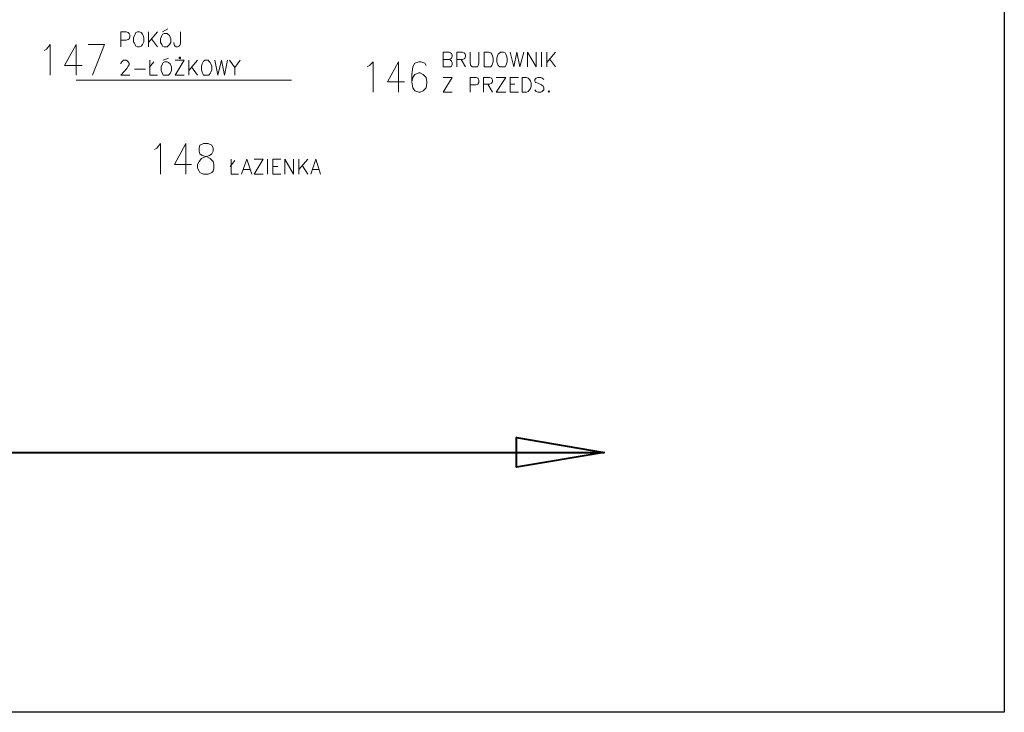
# Model space of a CAD drawing. Header units: millimetres. Extents: x 1 to 17496, y 1 to 30809.
# Tile 100 of 256: x 12924 to 14038, y 11395 to 12179. Entities that reach past the tile are written whole.
import ezdxf

# ---------------------------------------------------------------- set-up
doc = ezdxf.new("R2010")
doc.units = ezdxf.units.MM
for name, color, linetype in [('0_Przyz_Opisy oddziałów', 5, 'Continuous'), ('Opisy', 255, 'Continuous'), ('PDF _Geometria', 7, 'Continuous')]:
    doc.layers.add(name, color=color, linetype=linetype)

msp = doc.modelspace()

# ---------------------------------------------------------------- linework, layer by layer
at = {"layer": '0_Przyz_Opisy oddziałów', "lineweight": 40}
msp.add_lwpolyline([(12759.1, 11689.6), (13585.5, 11689.6), (13486.1, 11672.8), (13486.1, 11706.5), (13585.5, 11689.6)], dxfattribs=at)
at = {"layer": 'Opisy', "lineweight": 18}
for points in [[(13038.6, 12148.7), (13038.6, 12165.5), (13044.5, 12165.5), (13047, 12164.7), (13047.9, 12163.8), (13048.7, 12162.1), (13048.7, 12159.6), (13047.9, 12157.9), (13047, 12157.1), (13044.5, 12156.2), (13038.6, 12156.2)], [(13069.8, 12165.5), (13069.8, 12148.7)], [(13079.9, 12165.5), (13069.8, 12153.7)], [(13085.8, 12165.5), (13091.7, 12168.9)], [(13106, 12165.5), (13106, 12152.9), (13105.2, 12150.3), (13104.3, 12149.5), (13102.6, 12148.7), (13101, 12148.7), (13100.1, 12149.5), (13099.3, 12150.3), (13098.4, 12152.9), (13098.4, 12153.7)], [(13073.2, 12157.9), (13079.9, 12148.7)], [(12951.9, 12144.4), (12954.4, 12146.1), (12958.6, 12151.2), (12958.6, 12116.6)], [(12988.1, 12116.6), (12988.1, 12151.2), (12974.6, 12127.6), (12994.8, 12127.6)], [(13006.6, 12116.6), (13020.1, 12151.2), (13001.6, 12151.2)], [(13038.6, 12129.3), (13038.6, 12130.1), (13039.5, 12131.8), (13040.3, 12132.6), (13042, 12133.5), (13044.5, 12133.5), (13046.2, 12132.6), (13047, 12131.8), (13047.9, 12130.1), (13047.9, 12128.4), (13047, 12126.8), (13045.4, 12124.2), (13038.6, 12116.6), (13048.7, 12116.6)], [(13070.6, 12125.1), (13075.7, 12131.8)], [(13071.5, 12133.5), (13071.5, 12116.6), (13079.9, 12116.6)], [(13086.6, 12133.5), (13092.5, 12136)], [(13100.1, 12133.5), (13110.2, 12133.5), (13100.1, 12116.6), (13110.2, 12116.6)], [(13115.3, 12133.5), (13115.3, 12116.6)], [(13125.4, 12133.5), (13115.3, 12121.7)], [(13144.7, 12133.5), (13148.1, 12116.6), (13152.3, 12133.5), (13155.7, 12116.6), (13159.1, 12133.5)], [(13161.6, 12133.5), (13167.5, 12125.1), (13167.5, 12116.6)], [(13173.4, 12133.5), (13167.5, 12125.1)], [(13317.4, 12125.9), (13319.9, 12127.6), (13324.1, 12131.8), (13324.1, 12097.3)], [(13352.8, 12097.3), (13352.8, 12131.8), (13340.1, 12109.1), (13359.5, 12109.1)], [(13383.9, 12127.6), (13382.3, 12130.1), (13378, 12131.8), (13375.5, 12131.8), (13371.3, 12130.1), (13368.8, 12125.9), (13367.9, 12117.5), (13367.9, 12109.1), (13368.8, 12102.3), (13371.3, 12099), (13375.5, 12097.3), (13377.2, 12097.3), (13380.6, 12099), (13383.9, 12102.3), (13384.8, 12107.4), (13384.8, 12109.1), (13383.9, 12114.1), (13380.6, 12117.5), (13377.2, 12119.2), (13375.5, 12119.2), (13371.3, 12117.5), (13368.8, 12114.1), (13367.9, 12109.1)], [(13410, 12134.3), (13411.7, 12133.5), (13412.6, 12132.6), (13413.4, 12131), (13413.4, 12128.4), (13412.6, 12126.8), (13411.7, 12125.9), (13403.3, 12125.9), (13403.3, 12142.8), (13410, 12142.8), (13411.7, 12141.9), (13412.6, 12141.1), (13413.4, 12139.4), (13413.4, 12137.7), (13412.6, 12136), (13411.7, 12135.2), (13410, 12134.3), (13403.3, 12134.3)], [(13418.5, 12125.9), (13418.5, 12142.8), (13425.2, 12142.8), (13426.9, 12141.9), (13427.7, 12141.1), (13428.6, 12139.4), (13428.6, 12137.7), (13427.7, 12136), (13426.9, 12135.2), (13425.2, 12134.3), (13418.5, 12134.3)], [(13423.5, 12134.3), (13428.6, 12125.9)], [(13433.6, 12142.8), (13433.6, 12130.1), (13434.5, 12127.6), (13436.2, 12125.9), (13442.1, 12125.9), (13442.9, 12127.6), (13443.7, 12130.1), (13443.7, 12142.8)], [(13479.1, 12142.8), (13483.3, 12125.9), (13486.7, 12142.8), (13490.1, 12125.9), (13494.3, 12142.8)], [(13498.5, 12125.9), (13498.5, 12142.8), (13508.6, 12125.9), (13508.6, 12142.8)], [(13514.5, 12142.8), (13514.5, 12125.9)], [(13520.4, 12142.8), (13520.4, 12125.9)], [(13530.5, 12142.8), (13520.4, 12131)], [(13523.7, 12135.2), (13530.5, 12125.9)], [(13053.8, 12123.4), (13066.4, 12123.4)], [(13118.6, 12125.9), (13125.4, 12116.6)], [(13231.5, 12110.8), (12988.1, 12110.8)], [(13413.4, 12097.3), (13403.3, 12097.3), (13413.4, 12114.1), (13403.3, 12114.1)], [(13433.6, 12097.3), (13433.6, 12114.1), (13440.4, 12114.1), (13442.9, 12113.3), (13442.9, 12112.4), (13443.7, 12110.8), (13443.7, 12108.2), (13442.9, 12107.4), (13442.9, 12106.5), (13440.4, 12105.7), (13433.6, 12105.7)], [(13448.8, 12097.3), (13448.8, 12114.1), (13455.5, 12114.1), (13458.1, 12113.3), (13458.1, 12112.4), (13458.9, 12110.8), (13458.9, 12109.1), (13458.1, 12108.2), (13458.1, 12107.4), (13455.5, 12106.5), (13448.8, 12106.5)], [(13474.1, 12097.3), (13463.1, 12097.3), (13474.1, 12114.1), (13463.1, 12114.1)], [(13488.4, 12097.3), (13479.1, 12097.3), (13479.1, 12114.1), (13488.4, 12114.1)], [(13517, 12111.6), (13515.3, 12113.3), (13513.6, 12114.1), (13510.3, 12114.1), (13508.6, 12113.3), (13506.9, 12111.6), (13506.9, 12109.9), (13507.7, 12108.2), (13508.6, 12108.2), (13510.3, 12107.4), (13514.5, 12105.7), (13515.3, 12104.9), (13516.2, 12104), (13517, 12102.3), (13517, 12099.8), (13515.3, 12098.1), (13513.6, 12097.3), (13510.3, 12097.3), (13508.6, 12098.1), (13506.9, 12099.8)], [(13453.8, 12106.5), (13458.9, 12097.3)], [(13479.1, 12106.5), (13484.2, 12106.5)], [(13076.5, 12032.4), (13079.1, 12034.1), (13083.3, 12039.2), (13083.3, 12004.6)], [(13111.9, 12004.6), (13111.9, 12039.2), (13099.3, 12015.6), (13118.6, 12015.6)], [(13163.3, 12021.5), (13163.3, 12004.6), (13171.7, 12004.6)], [(13175.1, 12004.6), (13181, 12021.5), (13186.9, 12004.6)], [(13199.5, 12004.6), (13189.4, 12004.6), (13199.5, 12021.5), (13189.4, 12021.5)], [(13204.5, 12021.5), (13204.5, 12004.6)], [(13219.7, 12004.6), (13210.4, 12004.6), (13210.4, 12021.5), (13219.7, 12021.5)], [(13223.9, 12004.6), (13223.9, 12021.5), (13234, 12004.6), (13234, 12021.5)], [(13239.9, 12021.5), (13239.9, 12004.6)], [(13250, 12021.5), (13239.9, 12009.7)], [(13253.4, 12004.6), (13259.3, 12021.5), (13264.3, 12004.6)], [(13162.4, 12013.1), (13167.5, 12019.8)], [(13176.8, 12009.7), (13184.3, 12009.7)], [(13210.4, 12013.1), (13216.3, 12013.1)], [(13244.1, 12013.9), (13250, 12004.6)], [(13255.1, 12009.7), (13262.7, 12009.7)]]:
    msp.add_lwpolyline(points, dxfattribs=at)
for points in [[(13057.2, 12165.5), (13055.5, 12164.7), (13054.6, 12163), (13053.8, 12161.3), (13052.9, 12158.8), (13052.9, 12154.5), (13053.8, 12152.9), (13054.6, 12151.2), (13055.5, 12149.5), (13057.2, 12148.7), (13059.7, 12148.7), (13061.4, 12149.5), (13063.1, 12151.2), (13063.9, 12152.9), (13064.7, 12154.5), (13064.7, 12158.8), (13063.9, 12161.3), (13063.1, 12163), (13061.4, 12164.7), (13059.7, 12165.5)], [(13087.5, 12163.8), (13085.8, 12163), (13084.9, 12161.3), (13083.3, 12157.9), (13083.3, 12153.7), (13084.9, 12151.2), (13085.8, 12149.5), (13087.5, 12148.7), (13090.8, 12148.7), (13091.7, 12149.5), (13093.4, 12151.2), (13095.1, 12153.7), (13095.1, 12157.9), (13093.4, 12161.3), (13091.7, 12163), (13090.8, 12163.8)], [(13088.3, 12131.8), (13086.6, 12131), (13085.8, 12129.3), (13084.1, 12125.9), (13084.1, 12121.7), (13085.8, 12118.3), (13086.6, 12116.6), (13092.5, 12116.6), (13094.2, 12118.3), (13095.9, 12121.7), (13095.9, 12125.9), (13094.2, 12129.3), (13092.5, 12131), (13090.8, 12131.8)], [(13106, 12136), (13106, 12136.9), (13105.2, 12136.9), (13104.3, 12136), (13105.2, 12136), (13105.2, 12135.2)], [(13133.8, 12133.5), (13132.1, 12132.6), (13131.3, 12131), (13130.4, 12129.3), (13129.6, 12126.8), (13129.6, 12122.5), (13130.4, 12120), (13131.3, 12118.3), (13132.1, 12116.6), (13138, 12116.6), (13139.7, 12118.3), (13140.5, 12120), (13141.4, 12122.5), (13141.4, 12126.8), (13140.5, 12129.3), (13139.7, 12131), (13138, 12132.6), (13137.2, 12133.5)], [(13449.6, 12125.9), (13449.6, 12142.8), (13454.7, 12142.8), (13457.2, 12141.9), (13458.1, 12140.2), (13458.9, 12138.5), (13459.7, 12136), (13459.7, 12131.8), (13458.9, 12129.3), (13458.1, 12127.6), (13457.2, 12125.9)], [(13468.2, 12142.8), (13467.3, 12141.9), (13465.6, 12140.2), (13464.8, 12138.5), (13464, 12136), (13464, 12131.8), (13464.8, 12129.3), (13465.6, 12127.6), (13467.3, 12125.9), (13473.2, 12125.9), (13474.1, 12127.6), (13474.9, 12129.3), (13475.7, 12131.8), (13475.7, 12136), (13474.9, 12138.5), (13474.1, 12140.2), (13473.2, 12141.9), (13471.5, 12142.8)], [(13492.6, 12097.3), (13492.6, 12114.1), (13497.6, 12114.1), (13499.3, 12113.3), (13501, 12111.6), (13501.9, 12109.9), (13502.7, 12108.2), (13502.7, 12104), (13501.9, 12101.5), (13501, 12099.8), (13499.3, 12098.1), (13497.6, 12097.3)], [(13522.9, 12099), (13522.1, 12098.1), (13522.9, 12097.3), (13523.7, 12098.1)], [(13132.1, 12039.2), (13127.9, 12037.5), (13127.1, 12034.1), (13127.1, 12030.7), (13127.9, 12027.4), (13130.4, 12025.7), (13136.3, 12024), (13139.7, 12022.3), (13143.1, 12018.9), (13143.9, 12015.6), (13143.9, 12011.4), (13143.1, 12008), (13141.4, 12006.3), (13137.2, 12004.6), (13132.1, 12004.6), (13127.9, 12006.3), (13127.1, 12008), (13125.4, 12011.4), (13125.4, 12015.6), (13127.1, 12018.9), (13129.6, 12022.3), (13133.8, 12024), (13138.9, 12025.7), (13141.4, 12027.4), (13143.1, 12030.7), (13143.1, 12034.1), (13141.4, 12037.5), (13137.2, 12039.2)]]:
    msp.add_lwpolyline(points, close=True, dxfattribs=at)
at = {"layer": 'PDF _Geometria'}
msp.add_lwpolyline([(1887, 15398.1), (14038.1, 15398.1), (14038.1, 11395.3), (1887, 11395.3)], close=True, dxfattribs=at)

doc.saveas('drawing.dxf')
